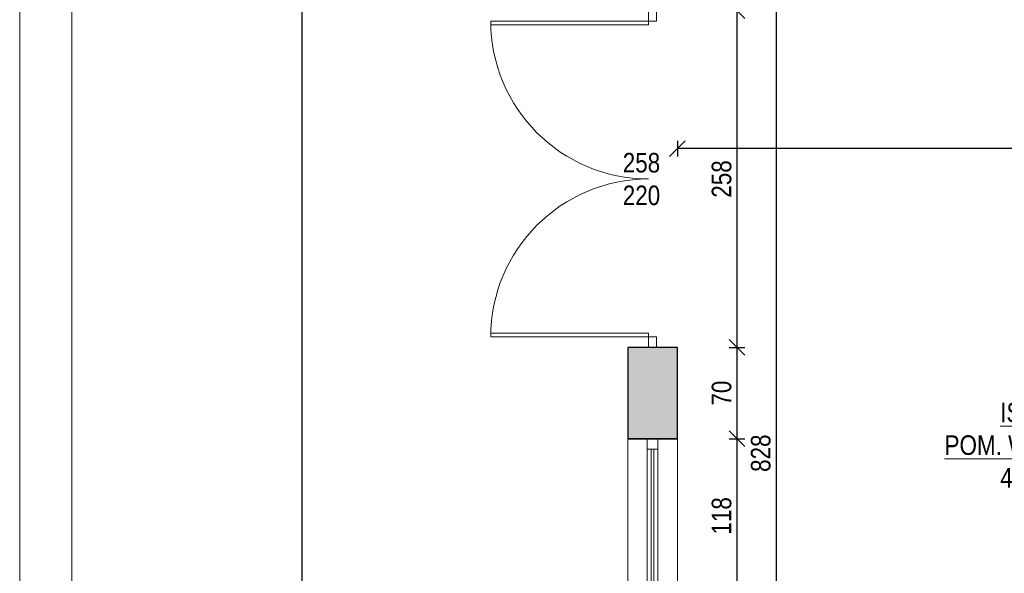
# Model space of a CAD drawing. Header units: millimetres. Extents: x 17147 to 52214, y -18116 to -4632.
# Tile 7 of 186: x 21447 to 22202, y -9441 to -9017. Entities that reach past the tile are written whole.
import ezdxf

# ---------------------------------------------------------------- set-up
doc = ezdxf.new("R2010")
doc.units = ezdxf.units.MM
doc.layers.get('Defpoints').update_dxf_attribs({"color": 6})
for name, color, linetype, lineweight in [('A-DRZ', 154, 'Continuous', 0), ('A-opis', 130, 'Continuous', 9), ('A-wymiar', 177, 'Continuous', 0), ('A_DRZWI-OKNA', 4, 'Continuous', 13), ('A_SCIANA_ISTN', 253, 'Continuous', 25)]:
    doc.layers.add(name, color=color, linetype=linetype, lineweight=lineweight)
doc.layers.add('r-ramka', color=7, linetype='Continuous', lineweight=0, true_color=0x727169)
doc.layers.add('S_KRESKOWANIE_SC_ISTN', color=7, linetype='Continuous', lineweight=0, true_color=0x878787)
doc.styles.add('wymiary', font='ARIALN.TTF')
doc.dimstyles.new('anka', dxfattribs={"dimtxt": 15, "dimasz": 12, "dimexe": 6, "dimexo": 0.0625, "dimgap": 4, "dimtad": 1, "dimdec": 0, "dimzin": 0, "dimdsep": 46, "dimtxsty": 'wymiary', "dimblk": 'OBLIQUE', "dimcen": 0.09, "dimclrt": 7, "dimadec": 0, "dimazin": 0, "dimtfac": 1, "dimtdec": 0, "dimtix": 1, "dimtofl": 0, "dimtmove": 0, "dimatfit": 3, "dimldrblk": 'OBLIQUE', "dimfxl": 6, "dimfxlon": 1, "dimtfill": 1, "dimtolj": 1, "dimtzin": 0, "dimarcsym": 0})

# ---------------------------------------------------------------- blocks, each defined once
blk = doc.blocks.new('_OBLIQUE')
at = {"color": 0, "linetype": 'ByBlock'}
blk.add_line((-0.5, -0.5), (0.5, 0.5), dxfattribs=at)
blk = doc.blocks.new('*D794')
at = {"layer": 'A-wymiar', "color": 0, "lineweight": -2, "transparency": 16777216}
for p, q in [((21990.67, -9010.18), (22002.67, -9010.18)), ((21996.67, -9010.18), (21996.67, -9268.18)), ((21990.67, -9268.18), (22002.67, -9268.18))]:
    blk.add_line(p, q, dxfattribs=at)
at = {"layer": 'Defpoints', "color": 0, "transparency": 16777216}
for p in [(21951.08, -9010.18), (21951.08, -9268.18), (21996.67, -9268.18)]:
    blk.add_point(p, dxfattribs=at)
at = {"layer": 'A-wymiar', "color": 0, "lineweight": -2, "transparency": 16777216, "xscale": 12, "yscale": 12, "zscale": 12}
for p, rotation in [((21996.67, -9010.18), 90), ((21996.67, -9268.18), 270)]:
    blk.add_blockref('_OBLIQUE', p, dxfattribs=dict(at, rotation=rotation))
at = {"layer": 'A-wymiar', "color": 7, "transparency": 16777216, "insert": (21985.01, -9139.18), "char_height": 15, "attachment_point": 5, "rotation": 90, "style": 'wymiary', "bg_fill": 3, "box_fill_scale": 1.1, "bg_fill_color": 256, "bg_fill_true_color": 13158600, "bg_fill_transparency": 0}
blk.add_mtext('\\A1;258', dxfattribs=at)
blk = doc.blocks.new('*D795')
at = {"layer": 'A-wymiar', "color": 0, "lineweight": -2, "transparency": 16777216}
for p, q in [((21990.67, -9268.18), (22002.67, -9268.18)), ((21996.67, -9268.18), (21996.67, -9338.18)), ((21990.67, -9338.18), (22002.67, -9338.18))]:
    blk.add_line(p, q, dxfattribs=at)
at = {"layer": 'Defpoints', "color": 0, "transparency": 16777216}
for p in [(21951.08, -9268.18), (21951.08, -9338.18), (21996.67, -9338.18)]:
    blk.add_point(p, dxfattribs=at)
at = {"layer": 'A-wymiar', "color": 0, "lineweight": -2, "transparency": 16777216, "xscale": 12, "yscale": 12, "zscale": 12}
for p, rotation in [((21996.67, -9268.18), 90), ((21996.67, -9338.18), 270)]:
    blk.add_blockref('_OBLIQUE', p, dxfattribs=dict(at, rotation=rotation))
at = {"layer": 'A-wymiar', "color": 7, "transparency": 16777216, "insert": (21985.01, -9303.18), "char_height": 15, "attachment_point": 5, "rotation": 90, "style": 'wymiary', "bg_fill": 3, "box_fill_scale": 1.1, "bg_fill_color": 256, "bg_fill_true_color": 13158600, "bg_fill_transparency": 0}
blk.add_mtext('\\A1;70', dxfattribs=at)
blk = doc.blocks.new('*D737')
at = {"layer": 'A-wymiar', "color": 0, "lineweight": -2, "transparency": 16777216}
for p, q in [((22020.67, -8935.18), (22032.67, -8935.18)), ((22026.67, -8935.18), (22026.67, -9763.18)), ((22020.67, -9763.18), (22032.67, -9763.18))]:
    blk.add_line(p, q, dxfattribs=at)
at = {"layer": 'Defpoints', "color": 0, "transparency": 16777216}
for p in [(22002.08, -8935.18), (21951.08, -9763.18), (22026.67, -9763.18)]:
    blk.add_point(p, dxfattribs=at)
at = {"layer": 'A-wymiar', "color": 0, "lineweight": -2, "transparency": 16777216, "xscale": 12, "yscale": 12, "zscale": 12}
for p, rotation in [((22026.67, -8935.18), 90), ((22026.67, -9763.18), 270)]:
    blk.add_blockref('_OBLIQUE', p, dxfattribs=dict(at, rotation=rotation))
at = {"layer": 'A-wymiar', "color": 7, "transparency": 16777216, "insert": (22015.01, -9349.18), "char_height": 15, "attachment_point": 5, "rotation": 90, "style": 'wymiary', "bg_fill": 3, "box_fill_scale": 1.1, "bg_fill_color": 256, "bg_fill_true_color": 13158600, "bg_fill_transparency": 0}
blk.add_mtext('\\A1;828', dxfattribs=at)
blk = doc.blocks.new('*D855')
at = {"layer": 'A-wymiar', "color": 0, "lineweight": -2, "transparency": 16777216}
for p, q in [((21951.08, -9109.92), (21951.08, -9121.92)), ((22522.08, -9109.92), (22522.08, -9121.92)), ((22522.08, -9115.92), (21951.08, -9115.92))]:
    blk.add_line(p, q, dxfattribs=at)
at = {"layer": 'Defpoints', "color": 0, "transparency": 16777216}
for p in [(22522.08, -8962.18), (21951.08, -9010.18), (21951.08, -9115.92)]:
    blk.add_point(p, dxfattribs=at)
at = {"layer": 'A-wymiar', "color": 0, "lineweight": -2, "transparency": 16777216, "xscale": 12, "yscale": 12, "zscale": 12, "rotation": 180}
blk.add_blockref('_OBLIQUE', (21951.08, -9115.92), dxfattribs=at)
at = {"layer": 'A-wymiar', "color": 0, "lineweight": -2, "transparency": 16777216, "xscale": 12, "yscale": 12, "zscale": 12}
blk.add_blockref('_OBLIQUE', (22522.08, -9115.92), dxfattribs=at)
at = {"layer": 'A-wymiar', "color": 7, "transparency": 16777216, "insert": (22236.58, -9104.26), "char_height": 15, "attachment_point": 5, "style": 'wymiary', "bg_fill": 3, "box_fill_scale": 1.1, "bg_fill_color": 256, "bg_fill_true_color": 13158600, "bg_fill_transparency": 0}
blk.add_mtext('\\A1;571', dxfattribs=at)
blk = doc.blocks.new('*U864')
at = {"layer": 'A_DRZWI-OKNA'}
for points in [[(-38, 60), (0, 60), (0, -58), (-38, -58)], [(-23, 60), (-15, 60), (-15, -58), (-23, -58)]]:
    blk.add_lwpolyline(points, close=True, dxfattribs=at)
for points in [[(-15, 52), (-23, 52)], [(-20, 52), (-20, -50)], [(-18, 52), (-18, -50)], [(-15, -50), (-23, -50)]]:
    blk.add_lwpolyline(points, dxfattribs=at)
blk = doc.blocks.new('*D865')
at = {"layer": 'A-wymiar', "color": 0, "lineweight": -2, "transparency": 16777216}
for p, q in [((21990.67, -9338.18), (22002.67, -9338.18)), ((21996.67, -9338.18), (21996.67, -9456.18)), ((21990.67, -9456.18), (22002.67, -9456.18))]:
    blk.add_line(p, q, dxfattribs=at)
at = {"layer": 'Defpoints', "color": 0, "transparency": 16777216}
for p in [(21951.08, -9338.18), (21951.08, -9456.18), (21996.67, -9456.18)]:
    blk.add_point(p, dxfattribs=at)
at = {"layer": 'A-wymiar', "color": 0, "lineweight": -2, "transparency": 16777216, "xscale": 12, "yscale": 12, "zscale": 12}
for p, rotation in [((21996.67, -9338.18), 90), ((21996.67, -9456.18), 270)]:
    blk.add_blockref('_OBLIQUE', p, dxfattribs=dict(at, rotation=rotation))
at = {"layer": 'A-wymiar', "color": 7, "transparency": 16777216, "insert": (21985.01, -9397.18), "char_height": 15, "attachment_point": 5, "rotation": 90, "style": 'wymiary', "bg_fill": 3, "box_fill_scale": 1.1, "bg_fill_color": 256, "bg_fill_true_color": 13158600, "bg_fill_transparency": 0}
blk.add_mtext('\\A1;118', dxfattribs=at)

msp = doc.modelspace()

# ---------------------------------------------------------------- hatches: boundary and pattern name
at = {"layer": 'S_KRESKOWANIE_SC_ISTN', "transparency": 33554559}
h = msp.add_hatch(color=256, dxfattribs=at)
h.dxf.hatch_style = 1
h.paths.add_polyline_path([(21951.08, -9268.18), (21913.08, -9268.18), (21913.08, -9338.18), (21951.08, -9338.18)])

# ---------------------------------------------------------------- linework, layer by layer
at = {"layer": 'A-DRZ'}
for points in [[(21935.08, -9010.18), (21929.08, -9010.18), (21929.08, -9018.18), (21935.08, -9018.18)], [(21935.08, -9268.18), (21929.08, -9268.18), (21929.08, -9260.18), (21935.08, -9260.18)]]:
    msp.add_lwpolyline(points, close=True, dxfattribs=at)
for points in [[(21929.08, -9018.18), (21808.08, -9018.18)], [(21929.08, -9260.18), (21808.08, -9260.18)]]:
    msp.add_lwpolyline(points, dxfattribs=at)
at = {"layer": 'A-DRZ', "extrusion": (0, 0, -1)}
for points in [[(-21929.08, -9018.18), (-21929.08, -9021.18), (-21808.08, -9021.18)], [(-21929.08, -9260.18), (-21929.08, -9257.18), (-21808.08, -9257.18)]]:
    msp.add_lwpolyline(points, dxfattribs=at)
at = {"layer": 'A-DRZ', "color": 1}
for centre, start, end in [((21929.08, -9018.18), 180, 270), ((21929.08, -9260.18), 90, 180)]:
    msp.add_arc(centre, 121, start, end, dxfattribs=at)
at = {"layer": 'A-opis', "color": 251, "true_color": 0x616161, "const_width": 1}
msp.add_lwpolyline([(21663.62, -7834.64), (21663.62, -9775.68)], dxfattribs=at)
at = {"layer": 'A_SCIANA_ISTN'}
for points in [[(21913.08, -9268.18), (21913.08, -9338.18)], [(21951.08, -9268.18), (21913.08, -9268.18)], [(21951.08, -9338.18), (21951.08, -9268.18)], [(21913.08, -9338.18), (21951.08, -9338.18)]]:
    msp.add_lwpolyline(points, dxfattribs=at)
at = {"layer": 'r-ramka'}
for points in [[(25447.23, -10471.78), (25447.23, -7701.78), (21447.23, -7701.78), (21447.23, -10471.78), (25447.23, -10471.78), (25447.23, -7701.78)], [(25407.23, -10431.78), (25407.23, -7741.78), (21487.23, -7741.78), (21487.23, -10431.78), (25407.23, -10431.78), (25407.23, -7741.78)]]:
    msp.add_lwpolyline(points, dxfattribs=at)

# ---------------------------------------------------------------- texts
at = {"layer": 'A-opis', "insert": (21923.58, -9139.31), "char_height": 15, "width": 42.7859, "attachment_point": 5, "style": 'wymiary'}
msp.add_mtext('258\\P220', dxfattribs=at)
at = {"layer": 'A-opis', "color": 156, "true_color": 0x0f468a, "insert": (22113.91, -9310.49), "char_height": 15, "attachment_point": 1, "style": 'wymiary'}
msp.add_mtext_dynamic_manual_height_columns('\\pi84.53;{\\LISTNIEJĄCE\\P\\pi41.893;POM. WARSZTATOWE\\P\\pi99.228;}47,27 m²', width=265.7918, gutter_width=12.5, heights=[0], dxfattribs=at)

# ---------------------------------------------------------------- next in the draw order: dimensions: what is measured, and where the dimension line sits
at = {"layer": 'A-wymiar'}
dim = msp.add_linear_dim(base=(21996.67, -9268.18), p1=(21951.08, -9010.18), p2=(21951.08, -9268.18), angle=90, dimstyle='anka', override={"dimtmove": 1}, dxfattribs=at)
dim.commit()
dim.dimension.update_dxf_attribs({"geometry": '*D794', "text_midpoint": (21985.01, -9139.18)})

# ---------------------------------------------------------------- next in the draw order: dimensions: what is measured, and where the dimension line sits
dim = msp.add_linear_dim(base=(21996.67, -9338.18), p1=(21951.08, -9268.18), p2=(21951.08, -9338.18), angle=90, dimstyle='anka', override={"dimtmove": 1}, dxfattribs=at)
dim.commit()
dim.dimension.update_dxf_attribs({"geometry": '*D795', "text_midpoint": (21985.01, -9303.18)})

# ---------------------------------------------------------------- next in the draw order: dimensions: what is measured, and where the dimension line sits
dim = msp.add_linear_dim(base=(22026.67, -9763.18), p1=(22002.08, -8935.18), p2=(21951.08, -9763.18), angle=90, dimstyle='anka', override={"dimtmove": 1}, dxfattribs=at)
dim.commit()
dim.dimension.update_dxf_attribs({"geometry": '*D737', "text_midpoint": (22015.01, -9349.18)})

# ---------------------------------------------------------------- next in the draw order: linework, layer by layer
at = {"layer": 'A_SCIANA_ISTN'}
msp.add_lwpolyline([(21951.08, -9338.18), (21913.08, -9338.18)], dxfattribs=at)

# ---------------------------------------------------------------- next in the draw order: block references
at = {"layer": 'A_DRZWI-OKNA'}
msp.add_blockref('*U864', (21951.08, -9398.18), dxfattribs=at)

# ---------------------------------------------------------------- next in the draw order: dimensions: what is measured, and where the dimension line sits
at = {"layer": 'A-wymiar'}
dim = msp.add_linear_dim(base=(21951.08, -9115.92), p1=(22522.08, -8962.18), p2=(21951.08, -9010.18), dimstyle='anka', override={"dimtmove": 1}, dxfattribs=at)
dim.commit()
dim.dimension.update_dxf_attribs({"geometry": '*D855', "text_midpoint": (22236.58, -9104.26)})

# ---------------------------------------------------------------- next in the draw order: dimensions: what is measured, and where the dimension line sits
dim = msp.add_linear_dim(base=(21996.67, -9456.18), p1=(21951.08, -9338.18), p2=(21951.08, -9456.18), angle=90, dimstyle='anka', override={"dimtmove": 1}, dxfattribs=at)
dim.commit()
dim.dimension.update_dxf_attribs({"geometry": '*D865', "text_midpoint": (21985.01, -9397.18)})

doc.saveas('drawing.dxf')
